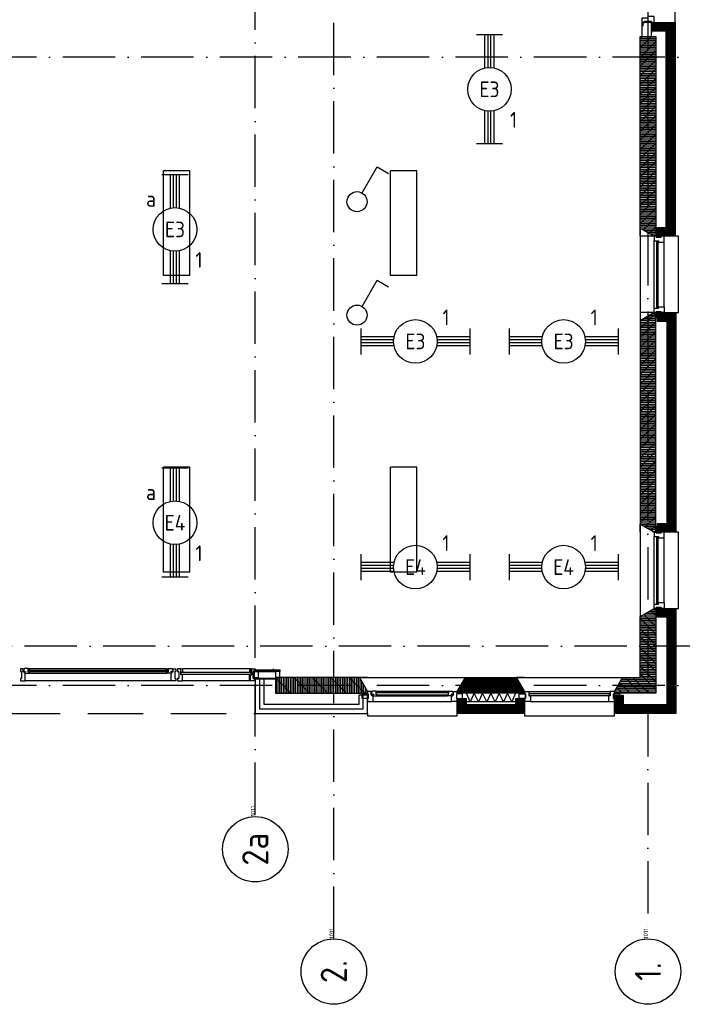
# Model space of a CAD drawing. Header units: millimetres. Extents: x 90707 to 259985, y -1262 to 84291.
# Tile 78 of 85: x 228147 to 235739, y 37953 to 49239. Entities that reach past the tile are written whole.
import ezdxf
from ezdxf.enums import TextEntityAlignment as Align

# ---------------------------------------------------------------- set-up
doc = ezdxf.new("R2010")
doc.units = ezdxf.units.MM
doc.header["$LTSCALE"] = 100
doc.linetypes.add('DASHDOT', pattern=[9, 6, -1.5, 0, -1.5])
doc.linetypes.add('HIDDEN', pattern=[9.525, 6.35, -3.175])
doc.layers.get('0').update_dxf_attribs({"linetype": 'CONTINUOUS'})
for name, color, linetype in [('AL$1----_MAATVOERING', 7, 'CONTINUOUS'), ('AL$7----_STRAMIEN', 1, 'DASHDOT'), ('AL$8----_HULPLIJNEN', 2, 'CONTINUOUS'), ('AL21----_BUITENWAND', 4, 'CONTINUOUS'), ('AL21K---_ISOLATIE', 1, 'CONTINUOUS'), ('AL22----_BINNENWAND', 7, 'CONTINUOUS'), ('AL28----_KONSTRUKTIE', 3, 'CONTINUOUS'), ('AL31----_BUITENKOZ', 7, 'CONTINUOUS'), ('AL31----_DRAAIRICHTING', 1, 'CONTINUOUS'), ('AL32----_BINNENKOZ', 7, 'CONTINUOUS'), ('ALL-----_REFLIJNEN', 8, 'CONTINUOUS'), ('ALN-----_BLOCKNAAM', 2, 'CONTINUOUS'), ('ALXA1---_RASTER50', 12, 'CONTINUOUS'), ('ALXA3---_VOLZWART', 14, 'CONTINUOUS'), ('ALXAB---_PREFABBETON', 1, 'CONTINUOUS'), ('ALXOU---_GLAS', 7, 'CONTINUOUS'), ('ARMATUUR', 8, 'CONTINUOUS'), ('EB63101-_ATTRIB', 2, 'CONTINUOUS'), ('EL63101-_LICHT-ARM', 3, 'CONTINUOUS'), ('EL63102-_LICHT-SCH', 3, 'CONTINUOUS'), ('EL6441--_DATACOM', 3, 'CONTINUOUS'), ('VOLGNUMMER', 7, 'CONTINUOUS')]:
    doc.layers.add(name, color=color, linetype=linetype)
doc.styles.add('1_8', font='ISO', dxfattribs={"height": 1.8})
doc.styles.add('NORATT', font='isocp.shx')
doc.styles.get("Standard").update_dxf_attribs({"font": 'iso.shx'})

# ---------------------------------------------------------------- blocks, each defined once
blk = doc.blocks.new('EJ3T20')
at = {"color": 0}
for p, q in [((-6.25, -1.5), (-6.25, 1.5)), ((-6.25, -1.5), (-6.25, 1.5)), ((6.25, -1.5), (6.25, 1.5)), ((6.25, -1.5), (6.25, 1.5)), ((-6.25, 0.52), (-2.44, 0.52)), ((-6.25, 0.52), (-2.44, 0.52)), ((-6.25, 0.17), (-2.49, 0.17)), ((-6.25, 0.17), (-2.49, 0.17)), ((2.44, 0.52), (6.25, 0.52)), ((2.44, 0.52), (6.25, 0.52)), ((2.49, 0.17), (6.25, 0.17)), ((2.49, 0.17), (6.25, 0.17)), ((-6.25, -0.17), (-2.49, -0.17)), ((-6.25, -0.17), (-2.49, -0.17)), ((-6.25, -0.52), (-2.44, -0.52)), ((-6.25, -0.52), (-2.44, -0.52)), ((2.44, -0.52), (6.25, -0.52)), ((2.44, -0.52), (6.25, -0.52)), ((2.49, -0.17), (6.25, -0.17)), ((2.49, -0.17), (6.25, -0.17))]:
    blk.add_line(p, q, dxfattribs=at)
blk.add_circle((0, 0), 2.5, dxfattribs=at)
blk.add_circle((0, 0), 2.5, dxfattribs=at)
at = {"style": 'NORATT', "flags": 9}
blk.add_attdef('GELIJK', text='', height=1.8, dxfattribs=at).set_placement((3.5, 5), align=Align.MIDDLE_CENTER)
at = {"color": 6}
for tag, style, flags, p in [('SCHAK', 'NORATT', 8, (3.5, 2.75)), ('SCHAK', '1_8', 8, (3.5, 2.75)), ('A_CODE', 'NORATT', 8, (0, 0)), ('A_CODE', '1_8', 8, (0, 0)), ('GROEP', 'NORATT', 8, (-3.5, -2.75)), ('GROEP', '1_8', 8, (-3.5, -2.75)), ('KAST', 'NORATT', 9, (3.5, -2.75)), ('KAST', '1_8', 9, (3.5, -2.75))]:
    blk.add_attdef(tag, text='', height=1.8, dxfattribs=dict(at, style=style, flags=flags)).set_placement(p, align=Align.MIDDLE)
blk = doc.blocks.new('ES3S1')
blk.add_lwpolyline([(0.58, 1), (2.31, 4), (3.61, 3.25)])
blk.add_lwpolyline([(0.58, 1), (2.31, 4), (3.61, 3.25)])
blk.add_lwpolyline([(0.58, 1), (2.31, 4), (3.61, 3.25)])
blk.add_lwpolyline([(0.58, 1), (2.31, 4), (3.61, 3.25)])
blk.add_circle((0, 0), 1.15)
blk.add_circle((0, 0), 1.15)
blk.add_circle((0, 0), 1.15)
blk.add_circle((0, 0), 1.15)
for tag, style, flags, p in [('SCHAK', 'NORATT', 8, (3, 5.5)), ('SCHAK', '1_8', 8, (3, 5.5)), ('SCHAK', 'NORATT', 8, (3, 5.5)), ('KAST', 'NORATT', 9, (-3, 0.5)), ('KAST', '1_8', 9, (-3, 0.5)), ('KAST', 'NORATT', 9, (-3, 0.5)), ('M_CODE', 'NORATT', 9, (0, 0)), ('M_CODE', '1_8', 9, (0, 0)), ('M_CODE', 'NORATT', 9, (0, 0)), ('DOEL', 'NORATT', 9, (-3, -2)), ('DOEL', '1_8', 9, (-3, -2)), ('DOEL', 'NORATT', 9, (-3, -2)), ('GROEP', 'NORATT', 9, (-3, -4.5)), ('GROEP', '1_8', 9, (-3, -4.5)), ('GROEP', 'NORATT', 9, (-3, -4.5))]:
    blk.add_attdef(tag, text='', height=1.8, dxfattribs=dict(style=style, flags=flags)).set_placement(p, align=Align.MIDDLE_CENTER)
blk = doc.blocks.new('1011')
at = {"layer": 'AL$7----_STRAMIEN', "color": 7, "linetype": 'Continuous'}
blk.add_circle((-750, 0), 750, dxfattribs=at)
at = {"layer": 'AL$7----_STRAMIEN', "color": 3, "linetype": 'Continuous'}
blk.add_attdef('STR-NAAM', text='', height=600, rotation=360, dxfattribs=at).set_placement((-750, 0), align=Align.MIDDLE)
at = {"layer": 'ALN-----_BLOCKNAAM', "linetype": 'Continuous'}
blk.add_text('1011', height=100, dxfattribs=at).set_placement((0, 0))
blk = doc.blocks.new('A$Cca306792')
at = {"layer": 'AL31----_DRAAIRICHTING'}
h = blk.add_hatch(dxfattribs=at)
h.set_pattern_fill('PREFBET', color=8, angle=90, style=0)
h.set_pattern_definition([(135, (142720.95, 42959.68), (-106.066, -106.066), [])])
h.paths.add_polyline_path([(142043, 42780), (142043, 42800), (142136, 42960), (142721, 42960), (142813, 42800), (142813, 42780)])
h = blk.add_hatch(dxfattribs=at)
h.set_pattern_fill('RASTER50', color=8, scale=50, angle=90, style=0)
h.set_pattern_definition([(90, (142720.946, 42959.675), (-10, 6e-16), [])])
h.paths.add_polyline_path([(142043, 42780), (142043, 42800), (142136, 42960), (142721, 42960), (142813, 42800), (142813, 42780)])
at = {"layer": 'ALXA1---_RASTER50'}
h = blk.add_hatch(dxfattribs=at)
h.set_pattern_fill('RASTER50', color=8, scale=100, style=0)
h.set_pattern_definition([(0, (-91089.531, 1203.591), (0, 20), [])])
h.paths.add_polyline_path([(144318, 48018), (144298, 48018), (144138, 48110), (144138, 50310), (144318, 50310)])
h = blk.add_hatch(dxfattribs=at)
h.set_pattern_fill('RASTER50', color=8, scale=100, style=0)
h.set_pattern_definition([(0, (-90089.531, -8966.409), (0, 20), [])])
h.paths.add_polyline_path([(144318, 47143), (144298, 47143), (144138, 47050), (144138, 44720), (144298, 44628), (144318, 44628)])
h = blk.add_hatch(dxfattribs=at)
h.set_pattern_fill('RASTER50', color=8, scale=100, style=0)
h.set_pattern_definition([(360, (-90089.531, 100735.76), (-2e-08, -20), [])])
h.paths.add_polyline_path([(143843, 42780), (143843, 42800), (143936, 42960), (144138, 42960), (144138, 43660), (144298, 43753), (144318, 43753), (144318, 42780)])
at = {"layer": 'ALXAB---_PREFABBETON'}
h = blk.add_hatch(dxfattribs=at)
h.set_pattern_fill('PREFBET', color=8, style=0)
h.set_pattern_definition([(45, (-91089.53, 1203.59), (-106.06602, 106.06602), [])])
h.paths.add_polyline_path([(144318, 48018), (144298, 48018), (144138, 48110), (144138, 50310), (144318, 50310)])
h = blk.add_hatch(dxfattribs=at)
h.set_pattern_fill('PREFBET', color=8, style=0)
h.set_pattern_definition([(45, (-90089.53, -8966.41), (-106.06602, 106.06602), [])])
h.paths.add_polyline_path([(144318, 47143), (144298, 47143), (144138, 47050), (144138, 44720), (144298, 44628), (144318, 44628)])
h = blk.add_hatch(dxfattribs=at)
h.set_pattern_fill('PREFBET', color=8, style=0)
h.set_pattern_definition([(315, (-90089.53, 100735.76), (-106.06602, -106.06602), [])])
h.paths.add_polyline_path([(143843, 42780), (143843, 42800), (143936, 42960), (144138, 42960), (144138, 43660), (144298, 43753), (144318, 43753), (144318, 42780)])
at = {"layer": 'AL$1----_MAATVOERING', "color": 8}
blk.add_lwpolyline([(144159, 50470), (144159, 50310), (144269, 50310), (144269, 50470)], close=True, dxfattribs=at)
at = {"layer": 'AL$7----_STRAMIEN', "color": 1}
for p, q in [((144228, 78659), (144228, 39965)), ((145786, 43320), (110378, 43320))]:
    blk.add_line(p, q, dxfattribs=at)
for points in [[(139728, 41385), (139728, 78659)], [(140628, 39965), (140628, 78659)], [(146222, 50070), (3931, 50070)], [(146222, 42870), (2867, 42870)]]:
    blk.add_lwpolyline(points, dxfattribs=at)
at = {"layer": 'AL$8----_HULPLIJNEN', "color": 8}
for p, q in [((144138, 48018), (144138, 48110)), ((144138, 48110), (144298, 48018)), ((144298, 48018), (144138, 48018)), ((144298, 47143), (144138, 47143)), ((144138, 47143), (144138, 47050)), ((144138, 47050), (144298, 47143)), ((144138, 44628), (144138, 44720)), ((144138, 44720), (144298, 44628)), ((144138, 43753), (144138, 43660)), ((144138, 43660), (144298, 43753)), ((141013, 42960), (140921, 42960)), ((140921, 42960), (141013, 42800)), ((142043, 42960), (142136, 42960)), ((142136, 42960), (142043, 42800)), ((142813, 42960), (142721, 42960)), ((142721, 42960), (142813, 42800)), ((143843, 42960), (143936, 42960)), ((143936, 42960), (143843, 42800))]:
    blk.add_line(p, q, dxfattribs=at)
at = {"layer": 'AL21----_BUITENWAND', "color": 8, "linetype": 'HIDDEN'}
for p, q in [((144538, 50470), (144538, 59390)), ((107328, 42550), (139728, 42550))]:
    blk.add_line(p, q, dxfattribs=at)
at = {"layer": 'AL21----_BUITENWAND', "color": 8}
for p, q in [((144269, 50370), (144269, 50470)), ((144269, 50470), (144538, 50470)), ((144538, 50470), (144538, 48018)), ((144438, 50370), (144269, 50370)), ((144438, 48118), (144438, 50370)), ((144338, 48118), (144438, 48118)), ((144338, 48018), (144338, 48118)), ((144538, 48018), (144338, 48018)), ((144338, 47043), (144338, 47143)), ((144338, 47143), (144548, 47143)), ((144548, 47143), (144548, 44628)), ((144448, 47043), (144338, 47043)), ((144448, 44728), (144448, 47043)), ((144338, 44728), (144448, 44728)), ((144338, 44628), (144338, 44728)), ((144548, 44628), (144338, 44628)), ((144338, 43753), (144548, 43753)), ((144338, 43653), (144338, 43753)), ((144548, 43753), (144548, 42550)), ((144448, 43653), (144338, 43653)), ((144448, 42650), (144448, 43653)), ((139728, 42940), (139728, 42550)), ((139828, 42940), (139728, 42940)), ((139728, 42940), (139728, 42550)), ((139828, 42940), (139728, 42940)), ((139828, 42650), (139828, 42940)), ((139828, 42650), (139828, 42940)), ((141013, 42760), (140913, 42760)), ((140913, 42760), (140913, 42650)), ((141013, 42760), (140913, 42760)), ((140913, 42760), (140913, 42650)), ((141013, 42550), (141013, 42760)), ((141013, 42550), (141013, 42760)), ((142043, 42550), (142043, 42719)), ((142043, 42719), (142143, 42719)), ((142143, 42719), (142143, 42650)), ((142713, 42650), (142713, 42719)), ((142713, 42719), (142813, 42719)), ((142813, 42719), (142813, 42550)), ((143843, 42550), (143843, 42760)), ((143843, 42760), (143943, 42760)), ((143943, 42760), (143943, 42650)), ((140913, 42650), (139828, 42650)), ((140913, 42650), (139828, 42650)), ((142143, 42650), (142713, 42650)), ((143943, 42650), (144448, 42650)), ((139728, 42550), (141013, 42550)), ((139728, 42550), (141013, 42550)), ((142813, 42550), (142043, 42550)), ((144548, 42550), (143843, 42550))]:
    blk.add_line(p, q, dxfattribs=at)
for points in [[(144338, 48118), (144438, 48118), (144438, 50370), (144269, 50370), (144269, 50470), (144538, 50470), (144538, 48018), (144338, 48018)], [(144338, 44728), (144448, 44728), (144448, 47043), (144338, 47043), (144338, 47143), (144548, 47143), (144548, 44628), (144338, 44628)], [(144338, 43753), (144548, 43753), (144548, 42550), (143843, 42550), (143843, 42760), (143943, 42760), (143943, 42650), (144448, 42650), (144448, 43653), (144338, 43653)]]:
    blk.add_lwpolyline(points, close=True, dxfattribs=at)
at = {"layer": 'AL21K---_ISOLATIE', "color": 8, "linetype": 'Continuous'}
blk.add_line((142713, 42780), (142143, 42780), dxfattribs=at)
at = {"layer": 'AL22----_BINNENWAND', "color": 8, "linetype": 'Continuous'}
blk.add_line((139932, 43060), (139932, 43045), dxfattribs=at)
at = {"layer": 'AL28----_KONSTRUKTIE', "color": 8, "linetype": 'Continuous'}
for p, q in [((144138, 48110), (144138, 50310)), ((144138, 50310), (144318, 50310)), ((144318, 50310), (144318, 48018)), ((144298, 48018), (144138, 48110)), ((144318, 48018), (144298, 48018)), ((144138, 43660), (144298, 43753)), ((144298, 43753), (144318, 43753)), ((144318, 43753), (144318, 42780)), ((144138, 42960), (144138, 43660)), ((140921, 42960), (139958, 42960)), ((139958, 42960), (139958, 42780)), ((140921, 42960), (139958, 42960)), ((139958, 42960), (139958, 42780)), ((141013, 42800), (140921, 42960)), ((141013, 42800), (140921, 42960)), ((143843, 42800), (143936, 42960)), ((143936, 42960), (144138, 42960)), ((139958, 42780), (141013, 42780)), ((139958, 42780), (141013, 42780)), ((141013, 42780), (141013, 42800)), ((141013, 42780), (141013, 42800)), ((143843, 42780), (143843, 42800)), ((144318, 42780), (143843, 42780))]:
    blk.add_line(p, q, dxfattribs=at)
at = {"layer": 'AL28----_KONSTRUKTIE', "color": 8}
for p, q in [((144298, 47143), (144138, 47050)), ((144318, 47143), (144298, 47143)), ((144318, 44628), (144318, 47143)), ((144138, 47050), (144138, 44720)), ((144138, 44720), (144298, 44628)), ((144298, 44628), (144318, 44628)), ((142043, 42800), (142136, 42960)), ((142136, 42960), (142721, 42960)), ((142721, 42960), (142813, 42800)), ((142043, 42780), (142043, 42800)), ((142813, 42780), (142043, 42780)), ((142813, 42800), (142813, 42780)), ((143843, 42650), (143843, 42650))]:
    blk.add_line(p, q, dxfattribs=at)
at = {"layer": 'AL28----_KONSTRUKTIE', "color": 8, "linetype": 'Continuous'}
for points in [[(144318, 48018), (144298, 48018), (144138, 48110), (144138, 50310), (144318, 50310)], [(143843, 42780), (143843, 42800), (143936, 42960), (144138, 42960), (144138, 43660), (144298, 43753), (144318, 43753), (144318, 42780)]]:
    blk.add_lwpolyline(points, close=True, dxfattribs=at)
at = {"layer": 'AL28----_KONSTRUKTIE', "color": 8}
blk.add_lwpolyline([(144318, 47143), (144298, 47143), (144138, 47050), (144138, 44720), (144298, 44628), (144318, 44628)], close=True, dxfattribs=at)
blk.add_lwpolyline([(143843, 42650), (143843, 42650)], dxfattribs=at)
at = {"layer": 'AL31----_BUITENKOZ', "color": 8}
for p, q in [((144159, 50519), (144159, 50469)), ((144159, 50469), (144189, 50469)), ((144159, 50469), (144159, 50309)), ((144174, 50469), (144159, 50469)), ((144174, 50469), (144189, 50469)), ((144174, 50427), (144174, 50469)), ((144189, 50469), (144189, 50483)), ((144189, 50483), (144269, 50483)), ((144189, 50469), (144189, 50483)), ((144189, 50483), (144269, 50483)), ((144269, 50483), (144269, 50427)), ((144269, 50483), (144269, 50469)), ((144269, 50469), (144298, 50469)), ((144298, 50469), (144298, 50536)), ((144269, 50309), (144269, 50350)), ((144159, 50309), (144174, 50309)), ((144174, 50309), (144269, 50309)), ((144298, 48018), (144138, 48110)), ((144138, 48110), (144138, 47050)), ((144578, 48018), (144298, 48018)), ((144578, 47143), (144578, 48018)), ((144138, 47050), (144298, 47143)), ((144298, 47143), (144578, 47143)), ((144298, 44628), (144138, 44720)), ((144138, 44720), (144138, 43660)), ((144578, 44628), (144298, 44628)), ((144578, 43753), (144578, 44628)), ((144138, 43660), (144298, 43753)), ((144298, 43753), (144578, 43753)), ((137037, 43060), (137037, 43030)), ((137070, 43060), (137037, 43060)), ((137037, 43030), (137051, 43030)), ((137051, 43030), (137051, 42950)), ((137070, 43024), (137070, 43060)), ((137084, 43024), (137070, 43024)), ((137081, 43058), (137074, 43058)), ((137074, 43058), (137074, 43029)), ((137074, 43029), (137096, 43029)), ((137083, 43063), (137081, 43058)), ((137126, 43063), (137083, 43063)), ((137084, 43009), (137084, 43024)), ((137093, 43009), (137084, 43009)), ((137096, 43024), (137088, 43024)), ((137088, 43024), (137088, 43009)), ((137088, 43009), (137093, 43009)), ((137093, 43009), (137140, 43009)), ((137093, 42921), (137093, 43009)), ((137096, 43029), (137096, 43024)), ((137126, 43022), (137126, 43063)), ((137126, 43060), (137126, 43047)), ((137143, 43060), (137126, 43060)), ((137126, 43047), (137143, 43047)), ((137143, 43022), (137126, 43022)), ((137140, 43063), (138716, 43063)), ((137140, 43009), (137143, 43022)), ((137140, 43009), (138716, 43009)), ((137143, 43047), (137143, 43060)), ((138714, 43047), (138714, 43060)), ((138714, 43060), (138731, 43060)), ((138731, 43047), (138714, 43047)), ((138716, 43009), (138714, 43022)), ((138714, 43022), (138731, 43022)), ((138763, 43009), (138716, 43009)), ((138731, 43022), (138731, 43063)), ((138731, 43063), (138774, 43063)), ((138731, 43060), (138731, 43047)), ((138783, 43029), (138761, 43029)), ((138761, 43029), (138761, 43024)), ((138761, 43024), (138769, 43024)), ((138769, 43009), (138763, 43009)), ((138763, 42921), (138763, 43009)), ((138763, 43009), (138772, 43009)), ((138769, 43024), (138769, 43009)), ((138772, 43009), (138772, 43024)), ((138772, 43024), (138786, 43024)), ((138774, 43063), (138776, 43058)), ((138776, 43058), (138783, 43058)), ((138783, 43058), (138783, 43029)), ((138786, 43024), (138786, 43060)), ((138786, 43060), (138819, 43060)), ((138819, 43030), (138805, 43030)), ((138805, 43030), (138805, 42950)), ((138819, 43060), (138819, 43030)), ((139663, 43060), (138893, 43060)), ((139705, 43030), (139958, 43030)), ((139705, 42950), (139705, 43030)), ((139719, 43048), (139958, 43048)), ((139719, 43030), (139719, 43048)), ((139958, 43030), (139719, 43030)), ((139958, 43048), (139958, 43030)), ((139958, 43030), (139958, 42950)), ((137051, 42950), (137037, 42950)), ((137037, 42950), (137037, 42921)), ((137037, 42921), (137093, 42921)), ((138763, 42921), (137093, 42921)), ((138819, 42921), (138763, 42921)), ((138805, 42950), (138819, 42950)), ((138819, 42950), (138819, 42921)), ((139663, 42921), (138893, 42921)), ((139958, 42950), (139705, 42950)), ((140921, 42960), (142136, 42960)), ((140921, 42960), (142136, 42960)), ((142721, 42960), (143936, 42960)), ((142721, 42960), (143936, 42960)), ((141068, 42798), (141061, 42798)), ((141061, 42798), (141061, 42769)), ((141068, 42798), (141061, 42798)), ((141061, 42798), (141061, 42769)), ((141070, 42803), (141068, 42798)), ((141070, 42803), (141068, 42798)), ((141113, 42803), (141070, 42803)), ((141113, 42803), (141070, 42803)), ((141113, 42803), (141944, 42803)), ((141113, 42762), (141113, 42803)), ((141113, 42800), (141113, 42787)), ((141130, 42800), (141113, 42800)), ((141113, 42787), (141130, 42787)), ((141130, 42787), (141130, 42800)), ((141927, 42787), (141927, 42800)), ((141927, 42800), (141944, 42800)), ((141944, 42787), (141927, 42787)), ((141944, 42762), (141944, 42803)), ((141944, 42803), (141987, 42803)), ((141944, 42800), (141944, 42787)), ((141987, 42803), (141989, 42798)), ((141989, 42798), (141996, 42798)), ((141996, 42798), (141996, 42769)), ((142863, 42800), (143793, 42800)), ((140952, 42719), (140952, 42775)), ((140952, 42775), (141023, 42775)), ((140952, 42719), (140952, 42775)), ((140952, 42775), (141023, 42775)), ((141023, 42719), (140952, 42719)), ((141023, 42719), (140952, 42719)), ((141023, 42775), (141023, 42719)), ((141023, 42775), (141023, 42719)), ((141061, 42769), (141083, 42769)), ((141061, 42769), (141083, 42769)), ((141083, 42764), (141075, 42764)), ((141075, 42764), (141075, 42749)), ((141075, 42749), (141080, 42749)), ((141080, 42749), (141127, 42749)), ((141080, 42686), (141976, 42686)), ((141083, 42769), (141083, 42764)), ((141130, 42762), (141113, 42762)), ((141127, 42749), (141130, 42762)), ((141127, 42749), (141929, 42749)), ((141929, 42749), (141927, 42762)), ((141927, 42762), (141944, 42762)), ((141976, 42749), (141929, 42749)), ((141996, 42769), (141974, 42769)), ((141974, 42769), (141974, 42764)), ((141974, 42764), (141982, 42764)), ((141982, 42749), (141976, 42749)), ((141982, 42764), (141982, 42749)), ((142033, 42775), (142033, 42719)), ((142104, 42775), (142033, 42775)), ((142033, 42719), (142104, 42719)), ((142104, 42719), (142104, 42775)), ((142752, 42719), (142752, 42775)), ((142752, 42775), (142823, 42775)), ((142823, 42719), (142752, 42719)), ((142823, 42775), (142823, 42719)), ((142880, 42686), (143776, 42686)), ((143833, 42775), (143833, 42719)), ((143904, 42775), (143833, 42775)), ((143833, 42719), (143904, 42719)), ((143904, 42719), (143904, 42775)), ((141013, 42550), (141013, 42520)), ((141013, 42550), (141013, 42520)), ((141013, 42520), (142043, 42520)), ((141013, 42520), (142043, 42520)), ((142043, 42520), (142043, 42550)), ((142813, 42550), (142813, 42520)), ((142813, 42520), (143843, 42520)), ((142813, 42520), (143843, 42520)), ((143843, 42520), (143843, 42550)), ((143843, 42520), (143843, 42550))]:
    blk.add_line(p, q, dxfattribs=at)
at = {"layer": 'AL31----_BUITENKOZ', "color": 8, "linetype": 'Continuous'}
for p, q in [((138876, 43060), (138837, 43060)), ((138837, 43060), (138837, 43054)), ((138837, 43054), (138837, 43040)), ((138837, 43040), (138837, 43040)), ((138837, 43040), (138837, 43030)), ((138837, 43030), (138851, 43030)), ((138851, 43030), (138851, 42950)), ((138876, 42993), (138876, 43060)), ((138876, 43023), (138876, 43055)), ((138876, 43055), (138881, 43055)), ((138893, 43023), (138876, 43023)), ((138881, 43055), (138881, 43060)), ((138881, 43060), (138893, 43060)), ((138893, 43060), (138893, 43023)), ((139675, 43060), (139663, 43060)), ((139663, 43060), (139663, 43023)), ((139663, 43023), (139680, 43023)), ((139675, 43055), (139675, 43060)), ((139680, 43055), (139675, 43055)), ((139680, 43060), (139719, 43060)), ((139680, 42993), (139680, 43060)), ((139680, 43023), (139680, 43055)), ((139719, 43030), (139705, 43030)), ((139705, 43030), (139705, 42950)), ((139719, 43060), (139719, 43054)), ((139719, 43054), (139719, 43040)), ((139719, 43040), (139719, 43040)), ((139719, 43040), (139719, 43030)), ((138851, 42950), (138837, 42950)), ((138837, 42950), (138837, 42941)), ((138837, 42941), (138837, 42941)), ((138837, 42941), (138837, 42927)), ((138837, 42927), (138837, 42921)), ((138837, 42921), (138856, 42921)), ((138856, 42921), (138893, 42921)), ((138893, 42993), (138876, 42993)), ((138893, 42940), (138893, 42993)), ((138893, 42932), (138893, 42940)), ((138893, 42928), (138893, 42932)), ((138893, 42921), (138893, 42928)), ((139663, 42940), (139663, 42993)), ((139663, 42993), (139680, 42993)), ((139663, 42932), (139663, 42940)), ((139663, 42928), (139663, 42932)), ((139663, 42921), (139663, 42928)), ((139700, 42921), (139663, 42921)), ((139719, 42921), (139700, 42921)), ((139705, 42950), (139719, 42950)), ((139719, 42950), (139719, 42941)), ((139719, 42941), (139719, 42941)), ((139719, 42941), (139719, 42927)), ((139719, 42927), (139719, 42921)), ((141115, 42785), (141115, 42764)), ((141942, 42785), (141115, 42785)), ((141942, 42764), (141942, 42785)), ((142813, 42775), (142813, 42800)), ((142813, 42800), (142863, 42800)), ((142863, 42800), (142863, 42800)), ((142863, 42800), (142863, 42749)), ((143793, 42800), (143793, 42800)), ((143793, 42800), (143793, 42749)), ((143843, 42800), (143793, 42800)), ((143843, 42775), (143843, 42800)), ((141115, 42764), (141942, 42764)), ((142823, 42775), (142813, 42775)), ((142813, 42775), (142813, 42775)), ((142813, 42686), (142813, 42719)), ((142813, 42719), (142823, 42719)), ((142880, 42686), (142813, 42686)), ((142823, 42719), (142823, 42775)), ((142863, 42749), (142880, 42749)), ((142868, 42774), (142868, 42753)), ((143788, 42774), (142868, 42774)), ((142868, 42753), (143788, 42753)), ((142880, 42749), (142880, 42686)), ((142880, 42686), (142880, 42686)), ((142880, 42686), (142880, 42686)), ((142880, 42686), (142880, 42686)), ((142880, 42686), (142880, 42686)), ((143793, 42749), (143776, 42749)), ((143776, 42749), (143776, 42686)), ((143776, 42686), (143776, 42686)), ((143776, 42686), (143776, 42686)), ((143776, 42686), (143776, 42686)), ((143776, 42686), (143776, 42686)), ((143776, 42686), (143843, 42686)), ((143788, 42753), (143788, 42774)), ((143833, 42719), (143833, 42775)), ((143833, 42775), (143843, 42775)), ((143843, 42719), (143833, 42719)), ((143843, 42775), (143843, 42775)), ((143843, 42686), (143843, 42719))]:
    blk.add_line(p, q, dxfattribs=at)
at = {"layer": 'AL31----_BUITENKOZ', "color": 8}
for points in [[(144226, 50537), (144226, 50520), (144159, 50520), (144159, 50470), (144189, 50470), (144189, 50484), (144269, 50484), (144269, 50470), (144298, 50470), (144298, 50537)], [(144298, 48018), (144138, 48110), (144138, 47050), (144298, 47143), (144578, 47143), (144578, 48018)], [(144323, 48008), (144379, 48008), (144379, 48079), (144323, 48079)], [(144323, 48008), (144379, 48008), (144379, 48079), (144323, 48079)], [(144323, 47153), (144379, 47153), (144379, 47082), (144323, 47082)], [(144323, 47153), (144379, 47153), (144379, 47082), (144323, 47082)], [(144298, 44628), (144138, 44720), (144138, 43660), (144298, 43753), (144578, 43753), (144578, 44628)], [(144323, 44618), (144379, 44618), (144379, 44689), (144323, 44689)], [(144323, 44618), (144379, 44618), (144379, 44689), (144323, 44689)], [(144323, 43763), (144379, 43763), (144379, 43692), (144323, 43692)], [(144323, 43763), (144379, 43763), (144379, 43692), (144323, 43692)], [(137037, 43060), (137037, 43030), (137051, 43030), (137051, 42950), (137037, 42950), (137037, 42921), (137093, 42921), (137093, 43009), (137084, 43009), (137084, 43024), (137070, 43024), (137070, 43060)], [(137083, 43063), (137081, 43058), (137074, 43058), (137074, 43029), (137096, 43029), (137096, 43024), (137088, 43024), (137088, 43009), (137093, 43009), (137140, 43009), (137143, 43022), (137126, 43022), (137126, 43063)], [(137126, 43060), (137126, 43047), (137143, 43047), (137143, 43060)], [(138774, 43063), (138776, 43058), (138783, 43058), (138783, 43029), (138761, 43029), (138761, 43024), (138769, 43024), (138769, 43009), (138763, 43009), (138716, 43009), (138714, 43022), (138731, 43022), (138731, 43063)], [(138731, 43060), (138731, 43047), (138714, 43047), (138714, 43060)], [(138819, 43060), (138819, 43030), (138805, 43030), (138805, 42950), (138819, 42950), (138819, 42921), (138763, 42921), (138763, 43009), (138772, 43009), (138772, 43024), (138786, 43024), (138786, 43060)], [(139714, 43030), (139958, 43030), (139958, 42950), (139714, 42950)], [(139714, 43030), (139714, 42960), (139764, 42960), (139764, 43030)], [(139728, 43048), (140008, 43048), (140008, 43030), (139728, 43030)], [(139958, 43030), (139958, 42960), (140008, 42960), (140008, 43030)], [(139728, 42950), (139958, 42950), (139958, 42940), (139728, 42940)], [(143833, 42775), (143833, 42719), (143904, 42719), (143904, 42775)]]:
    blk.add_lwpolyline(points, close=True, dxfattribs=at)
for points in [[(144269, 50427), (144269, 50350)], [(144298, 47193), (144298, 47968)], [(144298, 47193), (144298, 47968)], [(144412, 47210), (144412, 47951)], [(144412, 47210), (144412, 47951)], [(144298, 43803), (144298, 44578)], [(144298, 43803), (144298, 44578)], [(144412, 43820), (144412, 44561)], [(144412, 43820), (144412, 44561)], [(137140, 43063), (138716, 43063)], [(137140, 43009), (138716, 43009)], [(139672, 43060), (138893, 43060)], [(138763, 42921), (137093, 42921)], [(139672, 42921), (138893, 42921)]]:
    blk.add_lwpolyline(points, dxfattribs=at)
at = {"layer": 'AL31----_BUITENKOZ', "color": 8, "linetype": 'Continuous'}
for points in [[(144298, 47968), (144298, 47968), (144349, 47968), (144349, 47951), (144412, 47951), (144412, 47951), (144412, 47951), (144412, 47951), (144412, 47951), (144412, 48018), (144379, 48018), (144379, 48008), (144323, 48008), (144323, 48018), (144323, 48018), (144298, 48018)], [(144298, 47968), (144298, 47968), (144349, 47968), (144349, 47951), (144412, 47951), (144412, 47951), (144412, 47951), (144412, 47951), (144412, 47951), (144412, 48018), (144379, 48018), (144379, 48008), (144323, 48008), (144323, 48018), (144323, 48018), (144298, 48018)], [(144324, 47198), (144345, 47198), (144345, 47963), (144324, 47963)], [(144324, 47198), (144345, 47198), (144345, 47963), (144324, 47963)], [(144298, 47193), (144298, 47193), (144349, 47193), (144349, 47210), (144412, 47210), (144412, 47210), (144412, 47210), (144412, 47210), (144412, 47210), (144412, 47143), (144379, 47143), (144379, 47153), (144323, 47153), (144323, 47143), (144323, 47143), (144298, 47143)], [(144298, 47193), (144298, 47193), (144349, 47193), (144349, 47210), (144412, 47210), (144412, 47210), (144412, 47210), (144412, 47210), (144412, 47210), (144412, 47143), (144379, 47143), (144379, 47153), (144323, 47153), (144323, 47143), (144323, 47143), (144298, 47143)], [(144298, 44578), (144298, 44578), (144349, 44578), (144349, 44561), (144412, 44561), (144412, 44561), (144412, 44561), (144412, 44561), (144412, 44561), (144412, 44628), (144379, 44628), (144379, 44618), (144323, 44618), (144323, 44628), (144323, 44628), (144298, 44628)], [(144298, 44578), (144298, 44578), (144349, 44578), (144349, 44561), (144412, 44561), (144412, 44561), (144412, 44561), (144412, 44561), (144412, 44561), (144412, 44628), (144379, 44628), (144379, 44618), (144323, 44618), (144323, 44628), (144323, 44628), (144298, 44628)], [(144324, 43808), (144345, 43808), (144345, 44573), (144324, 44573)], [(144324, 43808), (144345, 43808), (144345, 44573), (144324, 44573)], [(144298, 43803), (144298, 43803), (144349, 43803), (144349, 43820), (144412, 43820), (144412, 43820), (144412, 43820), (144412, 43820), (144412, 43820), (144412, 43753), (144379, 43753), (144379, 43763), (144323, 43763), (144323, 43753), (144323, 43753), (144298, 43753)], [(144298, 43803), (144298, 43803), (144349, 43803), (144349, 43820), (144412, 43820), (144412, 43820), (144412, 43820), (144412, 43820), (144412, 43820), (144412, 43753), (144379, 43753), (144379, 43763), (144323, 43763), (144323, 43753), (144323, 43753), (144298, 43753)], [(138876, 43060), (138837, 43060), (138837, 43054), (138837, 43040), (138837, 43040), (138837, 43030), (138851, 43030), (138851, 42950), (138837, 42950), (138837, 42941), (138837, 42941), (138837, 42927), (138837, 42921), (138856, 42921), (138893, 42921), (138893, 42928), (138893, 42932), (138893, 42940), (138893, 42993), (138876, 42993)], [(138876, 43023), (138876, 43055), (138881, 43055), (138881, 43060), (138893, 43060), (138893, 43023)], [(139689, 43060), (139728, 43060), (139728, 43054), (139728, 43040), (139728, 43040), (139728, 43030), (139714, 43030), (139714, 42950), (139728, 42950), (139728, 42941), (139728, 42941), (139728, 42927), (139728, 42921), (139709, 42921), (139672, 42921), (139672, 42928), (139672, 42932), (139672, 42940), (139672, 42993), (139689, 42993)], [(139689, 43023), (139689, 43055), (139684, 43055), (139684, 43060), (139672, 43060), (139672, 43023)], [(143793, 42800), (143793, 42800), (143793, 42749), (143776, 42749), (143776, 42686), (143776, 42686), (143776, 42686), (143776, 42686), (143776, 42686), (143843, 42686), (143843, 42719), (143833, 42719), (143833, 42775), (143843, 42775), (143843, 42775), (143843, 42800)]]:
    blk.add_lwpolyline(points, close=True, dxfattribs=at)
at = {"layer": 'AL31----_DRAAIRICHTING', "color": 8}
for p, q in [((141113, 42803), (141944, 42803)), ((141113, 42762), (141113, 42803)), ((141113, 42800), (141113, 42787)), ((141130, 42800), (141113, 42800)), ((141113, 42787), (141130, 42787)), ((141115, 42785), (141115, 42764)), ((141942, 42785), (141115, 42785)), ((141130, 42787), (141130, 42800)), ((141927, 42787), (141927, 42800)), ((141927, 42800), (141944, 42800)), ((141944, 42787), (141927, 42787)), ((141942, 42764), (141942, 42785)), ((141944, 42762), (141944, 42803)), ((141944, 42803), (141987, 42803)), ((141944, 42800), (141944, 42787)), ((141987, 42803), (141989, 42798)), ((141989, 42798), (141996, 42798)), ((141996, 42798), (141996, 42769)), ((141999, 42764), (141999, 42800)), ((141999, 42800), (142043, 42800)), ((142043, 42800), (142043, 42775)), ((142813, 42775), (142813, 42800)), ((142813, 42800), (142863, 42800)), ((142863, 42800), (143793, 42800)), ((142863, 42800), (142863, 42800)), ((142863, 42800), (142863, 42749)), ((141083, 42764), (141075, 42764)), ((141075, 42764), (141075, 42749)), ((141075, 42749), (141080, 42749)), ((141080, 42749), (141127, 42749)), ((141080, 42686), (141080, 42749)), ((141080, 42686), (141976, 42686)), ((141083, 42769), (141083, 42764)), ((141130, 42762), (141113, 42762)), ((141115, 42764), (141942, 42764)), ((141127, 42749), (141130, 42762)), ((141127, 42749), (141929, 42749)), ((141929, 42749), (141927, 42762)), ((141927, 42762), (141944, 42762)), ((141976, 42749), (141929, 42749)), ((141996, 42769), (141974, 42769)), ((141974, 42769), (141974, 42764)), ((141974, 42764), (141982, 42764)), ((141982, 42749), (141976, 42749)), ((141976, 42686), (141976, 42749)), ((141976, 42749), (141993, 42749)), ((142043, 42686), (141976, 42686)), ((141982, 42764), (141982, 42749)), ((141993, 42749), (141993, 42764)), ((141993, 42764), (141999, 42764)), ((142043, 42775), (142033, 42775)), ((142033, 42775), (142033, 42719)), ((142033, 42775), (142033, 42719)), ((142104, 42775), (142033, 42775)), ((142033, 42719), (142043, 42719)), ((142033, 42719), (142104, 42719)), ((142043, 42719), (142043, 42686)), ((142104, 42719), (142104, 42775)), ((142752, 42719), (142752, 42775)), ((142752, 42775), (142823, 42775)), ((142823, 42719), (142752, 42719)), ((142823, 42775), (142813, 42775)), ((142813, 42775), (142813, 42775)), ((142813, 42686), (142813, 42719)), ((142813, 42719), (142823, 42719)), ((142880, 42686), (142813, 42686)), ((142823, 42775), (142823, 42719)), ((142823, 42719), (142823, 42775)), ((142863, 42749), (142880, 42749)), ((142868, 42774), (142868, 42753)), ((143788, 42774), (142868, 42774)), ((142868, 42753), (143788, 42753)), ((142880, 42749), (142880, 42686)), ((142880, 42686), (143776, 42686)), ((142880, 42686), (142880, 42686)), ((142880, 42686), (142880, 42686)), ((142880, 42686), (142880, 42686)), ((142880, 42686), (142880, 42686)), ((143788, 42753), (143788, 42774)), ((142043, 42520), (142043, 42550)), ((142813, 42550), (142813, 42520))]:
    blk.add_line(p, q, dxfattribs=at)
for points in [[(142043, 42780), (142043, 42800), (142136, 42960), (142721, 42960), (142813, 42800), (142813, 42780)], [(142143, 42719), (142143, 42650), (142713, 42650), (142713, 42719), (142813, 42719), (142813, 42550), (142043, 42550), (142043, 42719)]]:
    blk.add_lwpolyline(points, close=True, dxfattribs=at)
for points in [[(142713, 42780), (142143, 42780)], [(142709, 42780), (142666, 42680), (142618, 42780), (142571, 42680), (142523, 42780), (142476, 42680), (142428, 42780), (142381, 42680), (142333, 42780), (142286, 42680), (142238, 42780), (142191, 42680), (142148, 42780)], [(142093, 42719), (142093, 42600), (142763, 42600), (142763, 42719)], [(142713, 42680), (142143, 42680)]]:
    blk.add_lwpolyline(points, dxfattribs=at)
at = {"layer": 'AL31----_DRAAIRICHTING', "color": 8, "const_width": 100}
blk.add_lwpolyline([(142093, 42719), (142093, 42600), (142763, 42600), (142763, 42719)], dxfattribs=at)
at = {"layer": 'AL32----_BINNENKOZ', "color": 8}
for p, q in [((141013, 42800), (141013, 42775)), ((141057, 42800), (141013, 42800)), ((141013, 42800), (141013, 42775)), ((141057, 42800), (141013, 42800)), ((141057, 42764), (141057, 42800)), ((141057, 42764), (141057, 42800)), ((141999, 42764), (141999, 42800)), ((141999, 42800), (142043, 42800)), ((142043, 42800), (142043, 42775)), ((141013, 42775), (141023, 42775)), ((141013, 42775), (141023, 42775)), ((141023, 42719), (141013, 42719)), ((141013, 42719), (141013, 42686)), ((141023, 42719), (141013, 42719)), ((141013, 42719), (141013, 42686)), ((141013, 42686), (141080, 42686)), ((141013, 42686), (141080, 42686)), ((141023, 42775), (141023, 42719)), ((141023, 42775), (141023, 42719)), ((141063, 42764), (141057, 42764)), ((141063, 42764), (141057, 42764)), ((141063, 42749), (141063, 42764)), ((141063, 42749), (141063, 42764)), ((141080, 42749), (141063, 42749)), ((141080, 42749), (141063, 42749)), ((141080, 42686), (141080, 42749)), ((141976, 42686), (141976, 42749)), ((141976, 42749), (141993, 42749)), ((142043, 42686), (141976, 42686)), ((141993, 42749), (141993, 42764)), ((141993, 42764), (141999, 42764)), ((142043, 42775), (142033, 42775)), ((142033, 42775), (142033, 42719)), ((142033, 42719), (142043, 42719)), ((142043, 42719), (142043, 42686))]:
    blk.add_line(p, q, dxfattribs=at)
at = {"layer": 'ALL-----_REFLIJNEN', "color": 8, "linetype": 'Continuous'}
for p, q in [((139778, 42940), (139778, 42600)), ((139778, 42940), (139778, 42600)), ((140963, 42600), (140963, 42760)), ((140963, 42600), (140963, 42760)), ((142093, 42719), (142093, 42600)), ((142763, 42600), (142763, 42719)), ((139778, 42600), (140963, 42600)), ((139778, 42600), (140963, 42600)), ((142093, 42600), (142763, 42600))]:
    blk.add_line(p, q, dxfattribs=at)
at = {"layer": 'ALXA1---_RASTER50', "color": 8}
for p, q in [((139970, 42780), (139970, 42960)), ((139990, 42780), (139990, 42960)), ((140010, 42780), (140010, 42960)), ((140030, 42780), (140030, 42960)), ((140050, 42780), (140050, 42960)), ((140070, 42780), (140070, 42960)), ((140090, 42780), (140090, 42960)), ((140110, 42780), (140110, 42960)), ((140130, 42780), (140130, 42960)), ((140150, 42780), (140150, 42960)), ((140170, 42780), (140170, 42960)), ((140190, 42780), (140190, 42960)), ((140210, 42780), (140210, 42960)), ((140230, 42780), (140230, 42960)), ((140250, 42780), (140250, 42960)), ((140270, 42780), (140270, 42960)), ((140290, 42780), (140290, 42960)), ((140310, 42780), (140310, 42960)), ((140330, 42780), (140330, 42960)), ((140350, 42780), (140350, 42960)), ((140370, 42780), (140370, 42960)), ((140390, 42780), (140390, 42960)), ((140410, 42780), (140410, 42960)), ((140430, 42780), (140430, 42960)), ((140450, 42780), (140450, 42960)), ((140470, 42780), (140470, 42960)), ((140490, 42780), (140490, 42960)), ((140510, 42780), (140510, 42960)), ((140530, 42780), (140530, 42960)), ((140550, 42780), (140550, 42960)), ((140570, 42780), (140570, 42960)), ((140590, 42780), (140590, 42960)), ((140610, 42780), (140610, 42960)), ((140630, 42780), (140630, 42960)), ((140650, 42780), (140650, 42960)), ((140670, 42780), (140670, 42960)), ((140690, 42780), (140690, 42960)), ((140710, 42780), (140710, 42960)), ((140730, 42780), (140730, 42960)), ((140750, 42780), (140750, 42960)), ((140770, 42780), (140770, 42960)), ((140790, 42780), (140790, 42960)), ((140810, 42780), (140810, 42960)), ((140830, 42780), (140830, 42960)), ((140850, 42780), (140850, 42960)), ((140870, 42780), (140870, 42960)), ((140890, 42780), (140890, 42960)), ((140910, 42780), (140910, 42960)), ((140930, 42780), (140930, 42943)), ((140950, 42780), (140950, 42909)), ((140970, 42780), (140970, 42874)), ((140990, 42780), (140990, 42839)), ((141010, 42780), (141010, 42805))]:
    blk.add_line(p, q, dxfattribs=at)
at = {"layer": 'ALXA3---_VOLZWART', "color": 8}
for p, q in [((139778, 42940), (139778, 42600)), ((140963, 42600), (140963, 42760)), ((139778, 42600), (140963, 42600))]:
    blk.add_line(p, q, dxfattribs=at)
at = {"layer": 'ALXA3---_VOLZWART', "color": 8, "const_width": 100}
for points in [[(144338, 48068), (144488, 48068), (144488, 50420), (144269, 50420)], [(144338, 44678), (144498, 44678), (144498, 47093), (144338, 47093)], [(144338, 43703), (144498, 43703), (144498, 42600), (143893, 42600), (143893, 42760)]]:
    blk.add_lwpolyline(points, dxfattribs=at)
at = {"layer": 'ALXAB---_PREFABBETON', "color": 8}
for p, q in [((144138, 50180), (144268, 50310)), ((144138, 49967), (144318, 50147)), ((144138, 49755), (144318, 49935)), ((144138, 49543), (144318, 49723)), ((144138, 49331), (144318, 49511)), ((144138, 49119), (144318, 49299)), ((144138, 48907), (144318, 49087)), ((144138, 48695), (144318, 48875)), ((144138, 48482), (144318, 48662)), ((144138, 48270), (144318, 48450)), ((144171, 48091), (144318, 48238)), ((144310, 48018), (144318, 48026)), ((144138, 46858), (144318, 47038)), ((144138, 46646), (144318, 46826)), ((144138, 46434), (144318, 46614)), ((144138, 46222), (144318, 46402)), ((144138, 46010), (144318, 46190)), ((144138, 45798), (144318, 45978)), ((144138, 45586), (144318, 45766)), ((144138, 45373), (144318, 45553)), ((144138, 45161), (144318, 45341)), ((144138, 44949), (144318, 45129)), ((144138, 44737), (144318, 44917)), ((144262, 44649), (144318, 44705)), ((144259, 43730), (144318, 43670)), ((144138, 43638), (144318, 43458)), ((144138, 43426), (144318, 43246)), ((144138, 43214), (144318, 43034)), ((140136, 42780), (139958, 42958)), ((140136, 42780), (139958, 42958)), ((140348, 42780), (140168, 42960)), ((140348, 42780), (140168, 42960)), ((140560, 42780), (140380, 42960)), ((140560, 42780), (140380, 42960)), ((140773, 42780), (140593, 42960)), ((140773, 42780), (140593, 42960)), ((140985, 42780), (140805, 42960)), ((140985, 42780), (140805, 42960)), ((142265, 42780), (142117, 42927)), ((142477, 42780), (142297, 42960)), ((142689, 42780), (142509, 42960)), ((143968, 42960), (144148, 42780)), ((144138, 43002), (144318, 42822)), ((142052, 42780), (142043, 42789)), ((143870, 42846), (143936, 42780))]:
    blk.add_line(p, q, dxfattribs=at)
at = {"layer": 'ALXOU---_GLAS', "color": 8}
for p, q in [((137128, 43024), (137128, 43045)), ((137128, 43045), (138729, 43045)), ((138729, 43024), (137128, 43024)), ((138729, 43045), (138729, 43024)), ((138878, 42995), (138878, 43021)), ((138878, 43021), (139678, 43021)), ((139678, 43021), (139678, 42995)), ((139678, 42995), (138878, 42995))]:
    blk.add_line(p, q, dxfattribs=at)
for points in [[(137128, 43024), (137128, 43045), (138729, 43045), (138729, 43024)], [(138878, 42995), (138878, 43021), (139687, 43021), (139687, 42995)]]:
    blk.add_lwpolyline(points, close=True, dxfattribs=at)
at = {"layer": 'ARMATUUR', "color": 8}
for points in [[(138678, 47570), (138678, 48770)], [(138978, 48770), (138678, 48770)], [(138978, 47570), (138978, 48770)], [(141578, 48770), (141278, 48770)], [(141278, 47570), (141278, 48770)], [(141578, 47570), (141578, 48770)], [(138978, 47570), (138678, 47570)], [(141578, 47570), (141278, 47570)], [(138678, 44170), (138678, 45370)], [(138978, 45370), (138678, 45370)], [(138978, 44170), (138978, 45370)], [(141578, 45370), (141278, 45370)], [(141278, 44170), (141278, 45370)], [(141578, 44170), (141578, 45370)], [(138978, 44170), (138678, 44170)], [(141578, 44170), (141278, 44170)]]:
    blk.add_lwpolyline(points, dxfattribs=at)
at = {"layer": 'AL$7----_STRAMIEN', "xscale": 0.5, "yscale": 0.5, "zscale": 0.5, "rotation": 90}
for p, values in [((139728, 41367), {'STR-NAAM': '2a'}), ((140628, 39965), {'STR-NAAM': '2.'}), ((144228, 39965), {'STR-NAAM': '1.'})]:
    blk.add_blockref('1011', p, dxfattribs=at).add_auto_attribs(values)
at = {"layer": 'VOLGNUMMER', "color": 252, "linetype": 'ByBlock'}
for tag, p in [('0.28', (16187, 74214)), ('0.16', (78893, 73105)), ('0.17', (62961, 72994)), ('0.29', (35887, 72529)), ('0.18', (53124, 64542)), ('0.701', (85482, 63517)), ('0.30', (29366, 63128)), ('0.32', (36092, 63166)), ('0.12', (90689, 63024)), ('0.29A', (33165, 62745)), ('0.30', (38191, 61494)), ('0.19', (61479, 61433)), ('0.27', (17657, 61363)), ('0.14', (89762, 60088)), ('0.33', (45869, 59450)), ('0.15', (73454, 57402)), ('0.25', (28058, 57013)), ('0.801', (112714, 57073)), ('0.18A', (61029, 56759)), ('0.26A', (36299, 54851)), ('0.20', (60895, 53506)), ('0.800', (90980, 50804)), ('0.25A', (73288, 48435)), ('0.21', (58702, 48178)), ('0.300', (94483, 48257)), ('0.24', (35041, 47783)), ('0.102', (87631, 47613)), ('0.203', (95795, 46197)), ('0.26', (18559, 46119)), ('0.802', (68387, 42721)), ('0.204', (95497, 42149)), ('0.07B', (66790, 38909)), ('0.702', (95327, 36513))]:
    blk.add_attdef(tag, text='', height=250, dxfattribs=at).set_placement(p, align=Align.MIDDLE_CENTER)
at = {"layer": 'VOLGNUMMER', "color": 8, "linetype": 'ByBlock'}
blk.add_attdef('0.600', text='', height=250, dxfattribs=at).set_placement((96800, 48300), align=Align.MIDDLE_CENTER)

msp = doc.modelspace()

# ---------------------------------------------------------------- block references
at = {"layer": 'EL63101-_LICHT-ARM'}
ref = msp.add_blockref('EJ3T20', (233530, 48441, 3500), dxfattribs=dict(at, xscale=100, yscale=100, zscale=100, rotation=90))
ref.add_attrib('A_CODE', 'E3', dxfattribs={"layer": 'EB63101-_ATTRIB', "color": 1, "height": 180, "style": 'NORATT', "flags": 8}).set_placement((233530, 48441, 3500), align=Align.MIDDLE)
ref.add_attrib('GROEP', '1', dxfattribs={"layer": 'EB63101-_ATTRIB', "color": 1, "height": 180, "style": 'NORATT', "flags": 8}).set_placement((233805, 48091, 3500), align=Align.MIDDLE)
ref = msp.add_blockref('EJ3T20', (229926, 46835, 3500), dxfattribs=dict(at, xscale=100, yscale=100, zscale=100, rotation=90))
ref.add_attrib('A_CODE', 'E3', dxfattribs={"layer": 'EB63101-_ATTRIB', "color": 1, "height": 180, "style": '1_8', "flags": 8}).set_placement((229926, 46835, 3500), align=Align.MIDDLE)
ref.add_attrib('GROEP', '1', dxfattribs={"layer": 'EB63101-_ATTRIB', "color": 1, "height": 180, "style": '1_8', "flags": 8}).set_placement((230201, 46485, 3500), align=Align.MIDDLE)
ref.add_attrib('SCHAK', 'a', dxfattribs={"layer": 'EB63101-_ATTRIB', "color": 1, "height": 180, "style": '1_8', "flags": 8}).set_placement((229651, 47185, 3500), align=Align.MIDDLE)
ref = msp.add_blockref('EJ3T20', (232681, 45551, 3500), dxfattribs=dict(at, xscale=100, yscale=100, zscale=100, rotation=180))
ref.add_attrib('A_CODE', 'E3', dxfattribs={"layer": 'EB63101-_ATTRIB', "color": 1, "height": 180, "style": 'NORATT', "flags": 8}).set_placement((232681, 45551, 3500), align=Align.MIDDLE)
ref.add_attrib('GROEP', '1', dxfattribs={"layer": 'EB63101-_ATTRIB', "color": 1, "height": 180, "style": 'NORATT', "flags": 8}).set_placement((233031, 45826, 3500), align=Align.MIDDLE)
ref = msp.add_blockref('EJ3T20', (234379, 45551, 3500), dxfattribs=dict(at, xscale=100, yscale=100, zscale=100, rotation=180))
ref.add_attrib('A_CODE', 'E3', dxfattribs={"layer": 'EB63101-_ATTRIB', "color": 1, "height": 180, "style": 'NORATT', "flags": 8}).set_placement((234379, 45551, 3500), align=Align.MIDDLE)
ref.add_attrib('GROEP', '1', dxfattribs={"layer": 'EB63101-_ATTRIB', "color": 1, "height": 180, "style": 'NORATT', "flags": 8}).set_placement((234729, 45826, 3500), align=Align.MIDDLE)
ref = msp.add_blockref('EJ3T20', (229926, 43473, 3500), dxfattribs=dict(at, xscale=100, yscale=100, zscale=100, rotation=90))
ref.add_attrib('A_CODE', 'E4', dxfattribs={"layer": 'EB63101-_ATTRIB', "color": 1, "height": 180, "style": '1_8', "flags": 8}).set_placement((229926, 43473, 3500), align=Align.MIDDLE)
ref.add_attrib('GROEP', '1', dxfattribs={"layer": 'EB63101-_ATTRIB', "color": 1, "height": 180, "style": '1_8', "flags": 8}).set_placement((230201, 43123, 3500), align=Align.MIDDLE)
ref.add_attrib('SCHAK', 'a', dxfattribs={"layer": 'EB63101-_ATTRIB', "color": 1, "height": 180, "style": '1_8', "flags": 8}).set_placement((229651, 43823, 3500), align=Align.MIDDLE)
ref = msp.add_blockref('EJ3T20', (232681, 42964, 3500), dxfattribs=dict(at, xscale=100, yscale=100, zscale=100, rotation=180))
ref.add_attrib('A_CODE', 'E4', dxfattribs={"layer": 'EB63101-_ATTRIB', "color": 1, "height": 180, "style": 'NORATT', "flags": 8}).set_placement((232681, 42964, 3500), align=Align.MIDDLE)
ref.add_attrib('GROEP', '1', dxfattribs={"layer": 'EB63101-_ATTRIB', "color": 1, "height": 180, "style": 'NORATT', "flags": 8}).set_placement((233031, 43239, 3500), align=Align.MIDDLE)
ref = msp.add_blockref('EJ3T20', (234379, 42964, 3500), dxfattribs=dict(at, xscale=100, yscale=100, zscale=100, rotation=180))
ref.add_attrib('A_CODE', 'E4', dxfattribs={"layer": 'EB63101-_ATTRIB', "color": 1, "height": 180, "style": 'NORATT', "flags": 8}).set_placement((234379, 42964, 3500), align=Align.MIDDLE)
ref.add_attrib('GROEP', '1', dxfattribs={"layer": 'EB63101-_ATTRIB', "color": 1, "height": 180, "style": 'NORATT', "flags": 8}).set_placement((234729, 43239, 3500), align=Align.MIDDLE)
at = {"layer": 'EL63102-_LICHT-SCH', "xscale": 100, "yscale": 100, "zscale": 100}
for p in [(232012, 47153), (232012, 45853)]:
    msp.add_blockref('ES3S1', p, dxfattribs=at)
at = {"layer": 'EL6441--_DATACOM'}
msp.add_blockref('A$Cca306792', (91118, -1262), dxfattribs=at)

doc.saveas('drawing.dxf')
